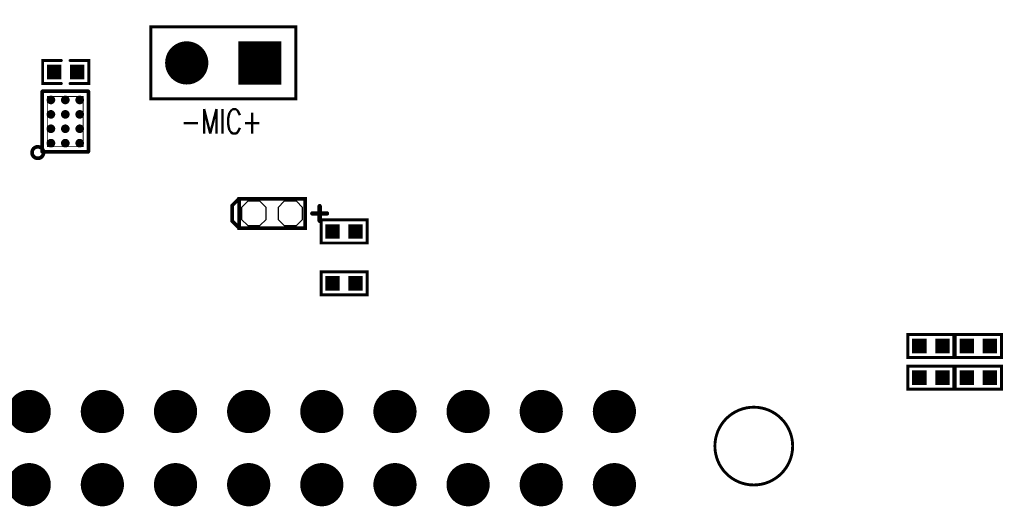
# Model space of a CAD drawing. Extents: x -14 to 157, y -7 to 92.
# Tile 115 of 129: x 33 to 67, y 47 to 64. Entities that reach past the tile are written whole.
import ezdxf

# ---------------------------------------------------------------- set-up
doc = ezdxf.new("R2010")
doc.units = 0
for name, color, linetype in [('BOARD_CUTOUT_00', 254, 'CONTINUOUS'), ('DRIL_PLTE_THRU_01', 3, 'CONTINUOUS'), ('DRIL_PLTE_THRU_02', 171, 'CONTINUOUS'), ('DRIL_PLTE_THRU_03', 222, 'CONTINUOUS'), ('DRIL_PLTE_THRU_04', 2, 'CONTINUOUS'), ('DRIL_SYMBOL', 254, 'CONTINUOUS'), ('PADS_BOT', 56, 'CONTINUOUS'), ('PADS_INNER', 96, 'CONTINUOUS'), ('PADS_TOP', 96, 'CONTINUOUS'), ('PADS_XR_121', 210, 'CONTINUOUS'), ('PADS_XR_122', 16, 'CONTINUOUS'), ('PADS_XR_123', 3, 'CONTINUOUS'), ('PADS_XR_128', 16, 'CONTINUOUS'), ('PART_TOP_2DLINE_00', 183, 'CONTINUOUS'), ('PART_TOP_2DLINE_01', 183, 'CONTINUOUS'), ('PART_TOP_2DLINE_126', 183, 'CONTINUOUS'), ('TEXT_126', 254, 'CONTINUOUS')]:
    doc.layers.add(name, color=color, linetype=linetype)
doc.styles.add('W0$12', font='simplex', dxfattribs={"width": 0.75})

# ---------------------------------------------------------------- blocks, each defined once
blk = doc.blocks.new('BOARD_74')
at = {"layer": 'BOARD_CUTOUT_00', "const_width": 0.1}
blk.add_lwpolyline([(62.85067, -37.50042, 1), (60.15067, -37.50042, 1)], format="xyb", close=True, dxfattribs=at)
blk = doc.blocks.new('SMOOTH_0$1')
at = {"const_width": 0.05}
blk.add_lwpolyline([(-0.025, 0, 1), (0.025, 0, 1)], format="xyb", close=True, dxfattribs=at)
blk = doc.blocks.new('PART_BODY_TOP_24')
at = {"layer": 'PART_TOP_2DLINE_01', "const_width": 0.1}
blk.add_lwpolyline([(-0.8, 0.4), (0.8, 0.4), (0.8, -0.4), (-0.8, -0.4)], close=True, dxfattribs=at)
at = {"layer": 'PART_TOP_2DLINE_01'}
for p in [(-0.8, 0.4), (0.8, 0.4), (-0.8, -0.4), (0.8, -0.4)]:
    blk.add_blockref('SMOOTH_0$1', p, dxfattribs=at)
blk = doc.blocks.new('DRIL_HOLE_0')
blk.add_lwpolyline([(0, 0, 1), (0, 0, 1)], format="xyb", close=True)
blk = doc.blocks.new('PAD_0')
blk.add_lwpolyline([(0, 0, 1), (0, 0, 1)], format="xyb", close=True)
blk = doc.blocks.new('PAD_1')
at = {"const_width": 0.5}
blk.add_lwpolyline([(-0.25, 0), (0.25, 0)], dxfattribs=at)
blk = doc.blocks.new('STK_TOP_7')
at = {"layer": 'DRIL_PLTE_THRU_01'}
blk.add_blockref('DRIL_HOLE_0', (0, 0), dxfattribs=at)
at = {"layer": 'DRIL_PLTE_THRU_02'}
blk.add_blockref('DRIL_HOLE_0', (0, 0), dxfattribs=at)
at = {"layer": 'DRIL_PLTE_THRU_03'}
blk.add_blockref('DRIL_HOLE_0', (0, 0), dxfattribs=at)
at = {"layer": 'DRIL_PLTE_THRU_04'}
blk.add_blockref('DRIL_HOLE_0', (0, 0), dxfattribs=at)
at = {"layer": 'PADS_BOT'}
blk.add_blockref('PAD_0', (0, 0), dxfattribs=at)
at = {"layer": 'PADS_INNER'}
blk.add_blockref('PAD_0', (0, 0), dxfattribs=at)
at = {"layer": 'PADS_TOP'}
blk.add_blockref('PAD_1', (0, 0), dxfattribs=at)
blk = doc.blocks.new('SYM_TOP_17')
for name, p in [('PART_BODY_TOP_24', (0, 0)), ('STK_TOP_7', (-0.4, 0)), ('STK_TOP_7', (0.4, 0))]:
    blk.add_blockref(name, p)
blk = doc.blocks.new('PART_TOP_6')
blk.add_blockref('SYM_TOP_17', (0, 0))
blk = doc.blocks.new('SMOOTH_0$0254')
at = {"const_width": 0.0127}
blk.add_lwpolyline([(-0.00635, 0, 1), (0.00635, 0, 1)], format="xyb", close=True, dxfattribs=at)
blk = doc.blocks.new('SMOOTH_0$127')
at = {"const_width": 0.0635}
blk.add_lwpolyline([(-0.03175, 0, 1), (0.03175, 0, 1)], format="xyb", close=True, dxfattribs=at)
blk = doc.blocks.new('PART_BODY_TOP_48')
at = {"layer": 'PART_TOP_2DLINE_00', "const_width": 0.127}
for points in [[(-0.299974, 0.29718), (-0.29718, 0.299974)], [(-0.299974, -1.800098), (-0.299974, 0.29718)], [(-0.29718, 0.299974), (1.299972, 0.299974)], [(1.299972, 0.299974), (1.299972, -1.800098)], [(1.299972, -1.800098), (-0.299974, -1.800098)]]:
    blk.add_lwpolyline(points, dxfattribs=at)
blk.add_lwpolyline([(1.255522, 0.325882, 1), (1.655318, 0.325882, 1)], format="xyb", close=True, dxfattribs=at)
at = {"layer": 'PART_TOP_2DLINE_01', "const_width": 0.0254}
blk.add_lwpolyline([(-0.119888, -1.620012), (-0.119888, 0.119888), (1.119886, 0.119888), (1.119886, -1.620012)], close=True, dxfattribs=at)
at = {"layer": 'PART_TOP_2DLINE_00'}
for p in [(-0.299974, 0.29718), (-0.299974, 0.29718), (-0.29718, 0.299974), (-0.29718, 0.299974), (1.299972, 0.299974), (1.299972, 0.299974), (-0.299974, -1.800098), (-0.299974, -1.800098), (1.299972, -1.800098), (1.299972, -1.800098)]:
    blk.add_blockref('SMOOTH_0$127', p, dxfattribs=at)
at = {"layer": 'PART_TOP_2DLINE_01'}
for p in [(-0.119888, 0.119888), (1.119886, 0.119888), (-0.119888, -1.620012), (1.119886, -1.620012)]:
    blk.add_blockref('SMOOTH_0$0254', p, dxfattribs=at)
blk = doc.blocks.new('PAD_14')
at = {"const_width": 0.15}
blk.add_lwpolyline([(0, -0.075, 1), (0, 0.075, 1)], format="xyb", close=True, dxfattribs=at)
blk = doc.blocks.new('PAD_15')
at = {"const_width": 0.12}
blk.add_lwpolyline([(0, -0.06, 1), (0, 0.06, 1)], format="xyb", close=True, dxfattribs=at)
blk = doc.blocks.new('STK_TOP_134')
at = {"layer": 'DRIL_PLTE_THRU_01'}
blk.add_blockref('DRIL_HOLE_0', (0, 0), dxfattribs=at)
at = {"layer": 'DRIL_PLTE_THRU_02'}
blk.add_blockref('DRIL_HOLE_0', (0, 0), dxfattribs=at)
at = {"layer": 'DRIL_PLTE_THRU_03'}
blk.add_blockref('DRIL_HOLE_0', (0, 0), dxfattribs=at)
at = {"layer": 'DRIL_PLTE_THRU_04'}
blk.add_blockref('DRIL_HOLE_0', (0, 0), dxfattribs=at)
at = {"layer": 'PADS_BOT'}
blk.add_blockref('PAD_0', (0, 0), dxfattribs=at)
at = {"layer": 'PADS_INNER'}
blk.add_blockref('PAD_0', (0, 0), dxfattribs=at)
at = {"layer": 'PADS_TOP'}
blk.add_blockref('PAD_15', (0, 0), dxfattribs=at)
at = {"layer": 'PADS_XR_121'}
blk.add_blockref('PAD_14', (0, 0), dxfattribs=at)
at = {"layer": 'PADS_XR_122'}
blk.add_blockref('PAD_0', (0, 0), dxfattribs=at)
at = {"layer": 'PADS_XR_123'}
blk.add_blockref('PAD_15', (0, 0), dxfattribs=at)
at = {"layer": 'PADS_XR_128'}
blk.add_blockref('PAD_0', (0, 0), dxfattribs=at)
blk = doc.blocks.new('SYM_TOP_41')
for name, p in [('PART_BODY_TOP_48', (0, 0)), ('STK_TOP_134', (0, 0)), ('STK_TOP_134', (0.500126, 0)), ('STK_TOP_134', (0.999998, 0)), ('STK_TOP_134', (0, -0.500126)), ('STK_TOP_134', (0.500126, -0.500126)), ('STK_TOP_134', (0.999998, -0.500126)), ('STK_TOP_134', (0, -0.999998)), ('STK_TOP_134', (0.500126, -0.999998)), ('STK_TOP_134', (0.999998, -0.999998)), ('STK_TOP_134', (0, -1.500124)), ('STK_TOP_134', (0.500126, -1.500124)), ('STK_TOP_134', (0.999998, -1.500124))]:
    blk.add_blockref(name, p)
blk = doc.blocks.new('PART_TOP_32')
blk.add_blockref('SYM_TOP_41', (0, 0))
blk = doc.blocks.new('PART_BODY_TOP_11')
at = {"layer": 'PART_TOP_2DLINE_01', "const_width": 0.1}
for points in [[(-0.15, 0.4), (-0.8, 0.4), (-0.8, -0.4), (-0.15, -0.4)], [(0.15, -0.4), (0.8, -0.4), (0.8, 0.4), (0.15, 0.4)]]:
    blk.add_lwpolyline(points, dxfattribs=at)
at = {"layer": 'PART_TOP_2DLINE_01'}
for p in [(-0.8, 0.4), (-0.15, 0.4), (0.15, 0.4), (0.8, 0.4), (-0.8, -0.4), (-0.15, -0.4), (0.15, -0.4), (0.8, -0.4)]:
    blk.add_blockref('SMOOTH_0$1', p, dxfattribs=at)
blk = doc.blocks.new('SYM_TOP_4')
for name, p in [('PART_BODY_TOP_11', (0, 0)), ('STK_TOP_7', (-0.4, 0)), ('STK_TOP_7', (0.4, 0))]:
    blk.add_blockref(name, p)
blk = doc.blocks.new('PART_TOP_33')
blk.add_blockref('SYM_TOP_4', (0, 0))
blk = doc.blocks.new('PART_TOP_34')
blk.add_blockref('SYM_TOP_17', (0, 0))
blk = doc.blocks.new('PART_TOP_35')
blk.add_blockref('SYM_TOP_17', (0, 0))
blk = doc.blocks.new('PART_TOP_36')
blk.add_blockref('SYM_TOP_17', (0, 0))
blk = doc.blocks.new('PART_TOP_37')
blk.add_blockref('SYM_TOP_17', (0, 0))
blk = doc.blocks.new('PART_TOP_340')
blk.add_blockref('SYM_TOP_17', (0, 0))
blk = doc.blocks.new('SMOOTH_0$1524')
at = {"const_width": 0.0762}
blk.add_lwpolyline([(-0.0381, 0, 1), (0.0381, 0, 1)], format="xyb", close=True, dxfattribs=at)
blk = doc.blocks.new('PART_BODY_TOP_49')
at = {"layer": 'PART_TOP_2DLINE_00'}
for points, const_width in [([(-1.15, -0.5), (-1.39, -0.26), (-1.39, 0.27), (-1.15, 0.51)], 0.127), ([(1.905, 0), (1.397, 0)], 0.152), ([(1.651, -0.254), (1.651, 0.254)], 0.152)]:
    blk.add_lwpolyline(points, dxfattribs=dict(at, const_width=const_width))
at = {"layer": 'PART_TOP_2DLINE_00', "const_width": 0.127}
blk.add_lwpolyline([(1.143, -0.508), (1.143, 0.508), (-1.143, 0.508), (-1.143, -0.508)], close=True, dxfattribs=at)
at = {"layer": 'PART_TOP_2DLINE_00'}
for name, p in [('SMOOTH_0$127', (-1.15, 0.51)), ('SMOOTH_0$127', (-1.143, 0.508)), ('SMOOTH_0$127', (1.143, 0.508)), ('SMOOTH_0$127', (-1.39, 0.27)), ('SMOOTH_0$1524', (1.397, 0)), ('SMOOTH_0$1524', (1.651, 0.254)), ('SMOOTH_0$1524', (1.905, 0)), ('SMOOTH_0$127', (-1.39, -0.26)), ('SMOOTH_0$1524', (1.651, -0.254)), ('SMOOTH_0$127', (-1.15, -0.5)), ('SMOOTH_0$127', (-1.143, -0.508)), ('SMOOTH_0$127', (1.143, -0.508))]:
    blk.add_blockref(name, p, dxfattribs=at)
blk = doc.blocks.new('PAD_44')
blk.add_lwpolyline([(-0.211, -0.423), (0.211, -0.423), (0.423, -0.211), (0.423, 0.211), (0.211, 0.423), (-0.211, 0.423), (-0.423, 0.211), (-0.423, -0.211)], close=True)
blk = doc.blocks.new('STK_TOP_135')
at = {"layer": 'DRIL_PLTE_THRU_01'}
blk.add_blockref('DRIL_HOLE_0', (0, 0), dxfattribs=at)
at = {"layer": 'DRIL_PLTE_THRU_02'}
blk.add_blockref('DRIL_HOLE_0', (0, 0), dxfattribs=at)
at = {"layer": 'DRIL_PLTE_THRU_03'}
blk.add_blockref('DRIL_HOLE_0', (0, 0), dxfattribs=at)
at = {"layer": 'DRIL_PLTE_THRU_04'}
blk.add_blockref('DRIL_HOLE_0', (0, 0), dxfattribs=at)
at = {"layer": 'PADS_BOT'}
blk.add_blockref('PAD_0', (0, 0), dxfattribs=at)
at = {"layer": 'PADS_INNER'}
blk.add_blockref('PAD_0', (0, 0), dxfattribs=at)
at = {"layer": 'PADS_TOP'}
blk.add_blockref('PAD_44', (0, 0), dxfattribs=at)
blk = doc.blocks.new('SYM_TOP_42')
for name, p in [('PART_BODY_TOP_49', (0, 0)), ('STK_TOP_135', (-0.635, 0)), ('STK_TOP_135', (0.635, 0))]:
    blk.add_blockref(name, p)
blk = doc.blocks.new('PART_TOP_343')
blk.add_blockref('SYM_TOP_42', (0, 0))
blk = doc.blocks.new('PART_BODY_TOP_70')
at = {"layer": 'PART_TOP_2DLINE_126', "const_width": 0.1}
blk.add_lwpolyline([(-1.249908, -3.789908), (1.249908, -3.789908), (1.249908, 1.249908), (-1.249908, 1.249908)], close=True, dxfattribs=at)
at = {"layer": 'PART_TOP_2DLINE_126'}
for p in [(-1.249908, 1.249908), (1.249908, 1.249908), (-1.249908, -3.789908), (1.249908, -3.789908)]:
    blk.add_blockref('SMOOTH_0$1', p, dxfattribs=at)
blk = doc.blocks.new('DRIL_SYMBOL_0$9')
at = {"layer": 'DRIL_SYMBOL', "const_width": 0.0508}
for points in [[(-0.254, 0), (0.254, 0)], [(0, -0.254), (0, 0.254)]]:
    blk.add_lwpolyline(points, dxfattribs=at)
blk = doc.blocks.new('DRIL_HOLE_0$9')
at = {"const_width": 0.45}
blk.add_lwpolyline([(-0.225, 0, 1), (0.225, 0, 1)], format="xyb", close=True, dxfattribs=at)
blk.add_blockref('DRIL_SYMBOL_0$9', (0, 0))
blk = doc.blocks.new('PAD_84')
at = {"const_width": 1.5}
blk.add_lwpolyline([(-0.75, 0), (0.75, 0)], dxfattribs=at)
blk = doc.blocks.new('PAD_85')
at = {"const_width": 1.3}
blk.add_lwpolyline([(-0.65, 0), (0.65, 0)], dxfattribs=at)
blk = doc.blocks.new('STK_TOP_169')
at = {"layer": 'DRIL_PLTE_THRU_01'}
blk.add_blockref('DRIL_HOLE_0$9', (0, 0), dxfattribs=at)
at = {"layer": 'DRIL_PLTE_THRU_02'}
blk.add_blockref('DRIL_HOLE_0$9', (0, 0), dxfattribs=at)
at = {"layer": 'DRIL_PLTE_THRU_03'}
blk.add_blockref('DRIL_HOLE_0$9', (0, 0), dxfattribs=at)
at = {"layer": 'DRIL_PLTE_THRU_04'}
blk.add_blockref('DRIL_HOLE_0$9', (0, 0), dxfattribs=at)
at = {"layer": 'PADS_BOT'}
blk.add_blockref('PAD_84', (0, 0), dxfattribs=at)
at = {"layer": 'PADS_INNER'}
blk.add_blockref('PAD_84', (0, 0), dxfattribs=at)
at = {"layer": 'PADS_TOP'}
blk.add_blockref('PAD_85', (0, 0), dxfattribs=at)
at = {"layer": 'PADS_XR_121'}
blk.add_blockref('PAD_84', (0, 0), dxfattribs=at)
at = {"layer": 'PADS_XR_128'}
blk.add_blockref('PAD_84', (0, 0), dxfattribs=at)
blk = doc.blocks.new('PAD_36')
at = {"const_width": 0.75}
blk.add_lwpolyline([(0, -0.375, 1), (0, 0.375, 1)], format="xyb", close=True, dxfattribs=at)
blk = doc.blocks.new('PAD_17')
at = {"const_width": 0.65}
blk.add_lwpolyline([(0, -0.325, 1), (0, 0.325, 1)], format="xyb", close=True, dxfattribs=at)
blk = doc.blocks.new('STK_TOP_170')
at = {"layer": 'DRIL_PLTE_THRU_01'}
blk.add_blockref('DRIL_HOLE_0$9', (0, 0), dxfattribs=at)
at = {"layer": 'DRIL_PLTE_THRU_02'}
blk.add_blockref('DRIL_HOLE_0$9', (0, 0), dxfattribs=at)
at = {"layer": 'DRIL_PLTE_THRU_03'}
blk.add_blockref('DRIL_HOLE_0$9', (0, 0), dxfattribs=at)
at = {"layer": 'DRIL_PLTE_THRU_04'}
blk.add_blockref('DRIL_HOLE_0$9', (0, 0), dxfattribs=at)
at = {"layer": 'PADS_BOT'}
blk.add_blockref('PAD_36', (0, 0), dxfattribs=at)
at = {"layer": 'PADS_INNER'}
blk.add_blockref('PAD_36', (0, 0), dxfattribs=at)
at = {"layer": 'PADS_TOP'}
blk.add_blockref('PAD_17', (0, 0), dxfattribs=at)
at = {"layer": 'PADS_XR_121'}
blk.add_blockref('PAD_36', (0, 0), dxfattribs=at)
at = {"layer": 'PADS_XR_128'}
blk.add_blockref('PAD_36', (0, 0), dxfattribs=at)
blk = doc.blocks.new('SYM_TOP_63')
for name, p in [('PART_BODY_TOP_70', (0, 0)), ('STK_TOP_169', (0, 0)), ('STK_TOP_170', (0, -2.54))]:
    blk.add_blockref(name, p)
blk = doc.blocks.new('PART_TOP_348')
blk.add_blockref('SYM_TOP_63', (0, 0))
blk = doc.blocks.new('PAD_108')
at = {"const_width": 0.575}
blk.add_lwpolyline([(0, -0.2875, 1), (0, 0.2875, 1)], format="xyb", close=True, dxfattribs=at)
blk = doc.blocks.new('STK_TOP_17')
at = {"layer": 'DRIL_PLTE_THRU_01'}
blk.add_blockref('DRIL_HOLE_0$9', (0, 0), dxfattribs=at)
at = {"layer": 'DRIL_PLTE_THRU_02'}
blk.add_blockref('DRIL_HOLE_0$9', (0, 0), dxfattribs=at)
at = {"layer": 'DRIL_PLTE_THRU_03'}
blk.add_blockref('DRIL_HOLE_0$9', (0, 0), dxfattribs=at)
at = {"layer": 'DRIL_PLTE_THRU_04'}
blk.add_blockref('DRIL_HOLE_0$9', (0, 0), dxfattribs=at)
at = {"layer": 'PADS_BOT'}
blk.add_blockref('PAD_36', (0, 0), dxfattribs=at)
at = {"layer": 'PADS_INNER'}
blk.add_blockref('PAD_108', (0, 0), dxfattribs=at)
at = {"layer": 'PADS_TOP'}
blk.add_blockref('PAD_36', (0, 0), dxfattribs=at)
blk = doc.blocks.new('SYM_TOP_11')
for p in [(27.94, 0), (30.48, 0), (33.02, 0), (35.56, 0), (38.1, 0), (40.64, 0), (43.18, 0), (45.72, 0), (48.26, 0), (27.94, -2.54), (30.48, -2.54), (33.02, -2.54), (35.56, -2.54), (38.1, -2.54), (40.64, -2.54), (43.18, -2.54), (45.72, -2.54), (48.26, -2.54)]:
    blk.add_blockref('STK_TOP_17', p)
blk = doc.blocks.new('PART_TOP_478')
blk.add_blockref('SYM_TOP_11', (0, 0))

msp = doc.modelspace()

# ---------------------------------------------------------------- block references
for name, p in [('BOARD_74', (-3.5, 86.5)), ('PART_TOP_343', (41.275, 57.075)), ('PART_TOP_340', (43.775, 54.65)), ('PART_TOP_37', (64.15, 52.475)), ('PART_TOP_35', (65.8, 51.375)), ('PART_TOP_478', (4.901, 50.2))]:
    msp.add_blockref(name, p)
for name, p, rotation in [('PART_TOP_348', (40.85, 62.3), 270), ('PART_TOP_33', (34.109, 61.984), 180), ('PART_TOP_32', (34.594, 59.514), 180), ('PART_TOP_6', (43.775, 56.45), 180), ('PART_TOP_36', (65.8, 52.475), 180), ('PART_TOP_34', (64.15, 51.375), 180)]:
    msp.add_blockref(name, p, dxfattribs=dict(rotation=rotation))

# ---------------------------------------------------------------- texts
at = {"layer": 'TEXT_126', "style": 'W0$12', "width": 0.75}
msp.add_text('-MIC+', height=0.84, dxfattribs=at).set_placement((38.1, 59.85))

doc.saveas('drawing.dxf')
